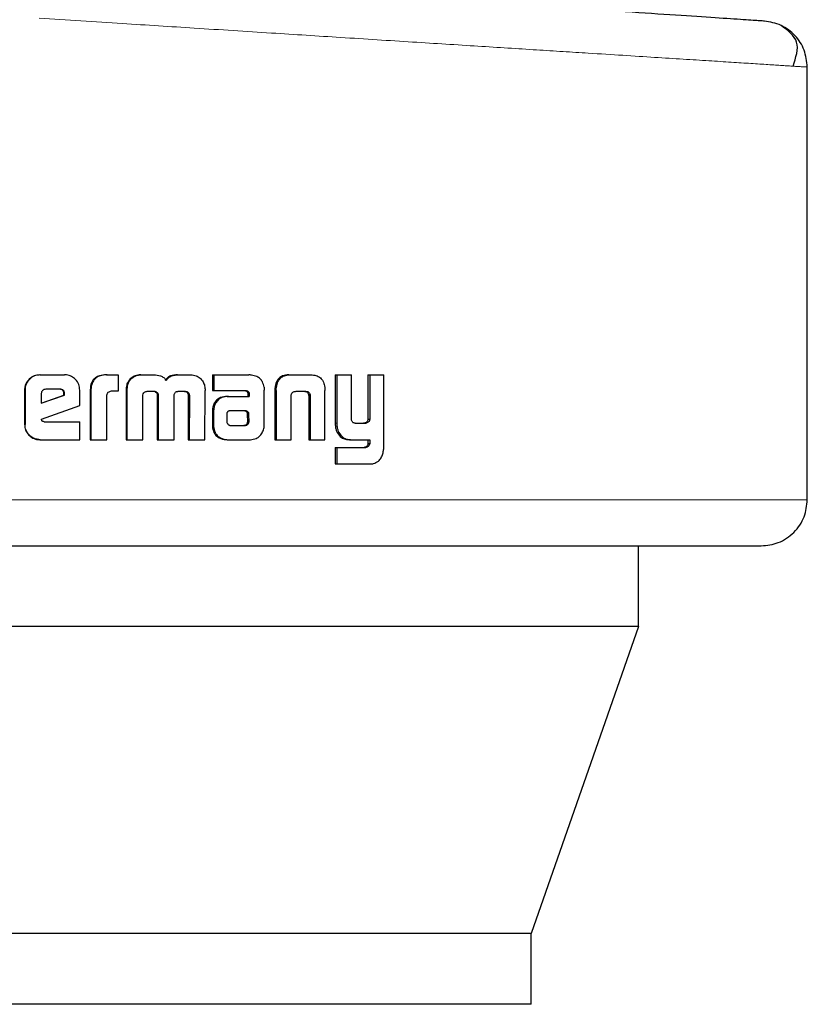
# Model space of a CAD drawing. Header units: millimetres. Extents: x 27 to 265, y 60 to 148.
# Tile 13 of 78: x 75.02 to 75.91, y 60.471 to 61.584. Entities that reach past the tile are written whole.
import ezdxf

# ---------------------------------------------------------------- set-up
doc = ezdxf.new("R2010")
doc.units = ezdxf.units.MM
doc.linetypes.add('PHANTOM', pattern=[12.7, 6.35, -1.27, 1.27, -1.27, 1.27, -1.27])

msp = doc.modelspace()

# ---------------------------------------------------------------- linework, layer by layer
at = {"color": 7, "linetype": 'Continuous', "lineweight": 25}
for p, q in [((75.9102, 61.0415), (75.9102, 61.5307)), ((75.0425, 61.1827), (75.0431, 61.1827)), ((75.0431, 61.1827), (75.0706, 61.1827)), ((75.1179, 61.1827), (75.1187, 61.1827)), ((75.1187, 61.1827), (75.1311, 61.1827)), ((75.1311, 61.1827), (75.1311, 61.1641)), ((75.1567, 61.1827), (75.1577, 61.1827)), ((75.1577, 61.1827), (75.1715, 61.1827)), ((75.1983, 61.1827), (75.1995, 61.1827)), ((75.1995, 61.1827), (75.2131, 61.1827)), ((75.2379, 61.1827), (75.2379, 61.1651)), ((75.2379, 61.1827), (75.2392, 61.1827)), ((75.2392, 61.1827), (75.2392, 61.1651)), ((75.2392, 61.1827), (75.279, 61.1827)), ((75.3242, 61.1827), (75.3259, 61.1827)), ((75.3259, 61.1827), (75.3493, 61.1827)), ((75.3765, 61.1827), (75.3765, 61.128)), ((75.3765, 61.1827), (75.3784, 61.1827)), ((75.3784, 61.1827), (75.3784, 61.128)), ((75.3784, 61.1827), (75.3948, 61.1827)), ((75.3948, 61.1339), (75.3948, 61.1827)), ((75.4136, 61.1827), (75.4136, 61.1327)), ((75.4136, 61.1827), (75.4156, 61.1827)), ((75.4156, 61.1827), (75.4156, 61.1327)), ((75.4156, 61.1827), (75.4315, 61.1827)), ((75.4315, 61.102), (75.4315, 61.1827)), ((75.0655, 61.1664), (75.0494, 61.1664)), ((75.1434, 61.175), (75.1424, 61.175)), ((75.3085, 61.1686), (75.3101, 61.1686)), ((75.3647, 61.1686), (75.365, 61.1652)), ((75.0254, 61.1654), (75.0254, 61.1267)), ((75.0254, 61.1654), (75.0259, 61.1654)), ((75.0259, 61.1654), (75.0259, 61.1267)), ((75.0443, 61.1615), (75.0443, 61.1506)), ((75.0443, 61.1506), (75.0705, 61.1596)), ((75.0443, 61.1508), (75.0698, 61.1596)), ((75.0705, 61.1613), (75.0698, 61.1613)), ((75.0698, 61.1596), (75.0698, 61.1613)), ((75.0705, 61.1596), (75.0698, 61.1596)), ((75.0705, 61.1596), (75.0705, 61.1613)), ((75.0877, 61.1479), (75.0877, 61.1654)), ((75.0994, 61.1639), (75.0994, 61.1094)), ((75.0994, 61.1639), (75.1002, 61.1639)), ((75.1002, 61.1639), (75.1002, 61.1094)), ((75.1185, 61.1094), (75.1185, 61.1602)), ((75.1311, 61.1641), (75.1231, 61.1641)), ((75.1401, 61.1651), (75.1401, 61.1094)), ((75.1401, 61.1651), (75.141, 61.1651)), ((75.141, 61.1651), (75.141, 61.1094)), ((75.1591, 61.1094), (75.1589, 61.1586)), ((75.164, 61.1641), (75.1727, 61.1641)), ((75.1754, 61.1594), (75.1754, 61.1094)), ((75.1754, 61.1594), (75.1765, 61.1594)), ((75.1765, 61.1594), (75.1765, 61.1094)), ((75.1944, 61.1094), (75.1944, 61.1594)), ((75.199, 61.1641), (75.2068, 61.1641)), ((75.2092, 61.1628), (75.2104, 61.1628)), ((75.2105, 61.1586), (75.2104, 61.1094)), ((75.2105, 61.1586), (75.2117, 61.1586)), ((75.2117, 61.1586), (75.2116, 61.1094)), ((75.2293, 61.1094), (75.2295, 61.1651)), ((75.2379, 61.1651), (75.2392, 61.1651)), ((75.2392, 61.1651), (75.2754, 61.1651)), ((75.2545, 61.1583), (75.2559, 61.1583)), ((75.2559, 61.1583), (75.2792, 61.1583)), ((75.2776, 61.1623), (75.2776, 61.1613)), ((75.2776, 61.1623), (75.2791, 61.1623)), ((75.2776, 61.1613), (75.2791, 61.1613)), ((75.2777, 61.1602), (75.2777, 61.1583)), ((75.2777, 61.1602), (75.2792, 61.1602)), ((75.2791, 61.1623), (75.2791, 61.1613)), ((75.2792, 61.1602), (75.2792, 61.1583)), ((75.2963, 61.1267), (75.2964, 61.1655)), ((75.3083, 61.1652), (75.3083, 61.1094)), ((75.3099, 61.1652), (75.3099, 61.1094)), ((75.3269, 61.1094), (75.3269, 61.1601)), ((75.3323, 61.1641), (75.3428, 61.1641)), ((75.3464, 61.1601), (75.3482, 61.1601)), ((75.3466, 61.159), (75.3466, 61.1094)), ((75.3483, 61.159), (75.3483, 61.1094)), ((75.365, 61.1094), (75.365, 61.1652)), ((75.0445, 61.1326), (75.0877, 61.1479)), ((75.2377, 61.1409), (75.2377, 61.126)), ((75.239, 61.1409), (75.239, 61.126)), ((75.254, 61.1384), (75.254, 61.1373)), ((75.254, 61.1373), (75.254, 61.1297)), ((75.2574, 61.142), (75.2567, 61.1419)), ((75.2584, 61.142), (75.2574, 61.142)), ((75.2744, 61.1421), (75.2584, 61.142)), ((75.2776, 61.1298), (75.2774, 61.1379)), ((75.2789, 61.1379), (75.2774, 61.1379)), ((75.2791, 61.1298), (75.2789, 61.1379)), ((75.0254, 61.1267), (75.0259, 61.1267)), ((75.0477, 61.1298), (75.0877, 61.1298)), ((75.0877, 61.1094), (75.0877, 61.1298)), ((75.2377, 61.126), (75.239, 61.126)), ((75.2379, 61.1227), (75.2392, 61.1227)), ((75.2584, 61.1255), (75.2731, 61.1256)), ((75.2585, 61.1255), (75.2746, 61.1256)), ((75.2746, 61.1256), (75.2731, 61.1256)), ((75.278, 61.127), (75.2766, 61.127)), ((75.2791, 61.1298), (75.2776, 61.1298)), ((75.3992, 61.128), (75.4107, 61.128)), ((75.4096, 61.1282), (75.4117, 61.1282)), ((75.4136, 61.1327), (75.4156, 61.1327)), ((75.3788, 61.1177), (75.3807, 61.1177)), ((75.0431, 61.1094), (75.0425, 61.1094)), ((75.0431, 61.1094), (75.0877, 61.1094)), ((75.0994, 61.1094), (75.1002, 61.1094)), ((75.1002, 61.1094), (75.1185, 61.1094)), ((75.1401, 61.1094), (75.141, 61.1094)), ((75.141, 61.1094), (75.1591, 61.1094)), ((75.1754, 61.1094), (75.1765, 61.1094)), ((75.1765, 61.1094), (75.1944, 61.1094)), ((75.2104, 61.1094), (75.2116, 61.1094)), ((75.2116, 61.1094), (75.2293, 61.1094)), ((75.2554, 61.1094), (75.2568, 61.1094)), ((75.2568, 61.1094), (75.2807, 61.1094)), ((75.3083, 61.1094), (75.3099, 61.1094)), ((75.3099, 61.1094), (75.3269, 61.1094)), ((75.3466, 61.1094), (75.3483, 61.1094)), ((75.3483, 61.1094), (75.365, 61.1094)), ((75.3765, 61.1007), (75.3765, 61.0821)), ((75.3765, 61.1007), (75.3784, 61.1007)), ((75.3784, 61.1007), (75.3784, 61.0821)), ((75.3784, 61.1007), (75.4111, 61.1007)), ((75.3928, 61.1094), (75.3947, 61.1094)), ((75.3947, 61.1094), (75.4156, 61.1094)), ((75.4136, 61.1094), (75.4136, 61.1051)), ((75.4136, 61.1051), (75.4156, 61.1051)), ((75.4156, 61.1094), (75.4156, 61.1051)), ((75.3765, 61.0821), (75.3784, 61.0821)), ((75.3784, 61.0821), (75.4165, 61.0821)), ((75.7194, 60.8981), (75.7194, 60.9894)), ((75.7194, 60.8981), (74.1833, 60.8981)), ((75.7194, 60.8981), (75.5979, 60.5511)), ((75.5979, 60.5511), (74.3243, 60.5511)), ((75.5979, 60.4711), (75.5979, 60.5511)), ((75.5979, 60.4711), (74.3243, 60.4711))]:
    msp.add_line(p, q, dxfattribs=at)
at = {"color": 8, "linetype": 'PHANTOM', "lineweight": 18}
for p, q in [((75.3099, 61.1652), (75.3083, 61.1652)), ((75.3466, 61.159), (75.3483, 61.159)), ((75.2377, 61.1409), (75.239, 61.1409)), ((75.2753, 61.1416), (75.2768, 61.1416)), ((75.3765, 61.128), (75.3784, 61.128)), ((75.41, 61.1008), (75.412, 61.1008)), ((75.9102, 61.0415), (74.9039, 61.0415))]:
    msp.add_line(p, q, dxfattribs=at)
at = {"color": 7, "linetype": 'Continuous', "lineweight": 25}
for points, knots in [([(75.8617, 61.5826), (75.8604, 61.5827), (75.8577, 61.5829), (75.8366, 61.5843), (75.8032, 61.5865), (75.7568, 61.5896), (75.6983, 61.5936), (75.6286, 61.5982), (75.5486, 61.6036), (75.4594, 61.6096), (75.3624, 61.6161), (75.2589, 61.623), (75.1504, 61.6303), (75.0755, 61.6353), (75.0381, 61.6378)], [0, 0, 0, 0, 0.083265, 0.166495, 0.249769, 0.333064, 0.416337, 0.499665, 0.583022, 0.66636, 0.749751, 0.833168, 0.916563, 1, 1, 1, 1]), ([(75.9102, 61.5307), (75.9095, 61.5372), (75.9081, 61.5503), (75.897, 61.567), (75.8811, 61.5792), (75.8681, 61.5815), (75.8617, 61.5826)], [0, 0, 0, 0, 0.249989, 0.49999, 0.750008, 1, 1, 1, 1]), ([(75.8941, 61.5317), (75.8973, 61.5414), (75.9037, 61.5606), (75.8882, 61.572), (75.8805, 61.5777)], [0, 0, 0, 0, 0.503795, 1, 1, 1, 1]), ([(75.0425, 61.1827), (75.0404, 61.1825), (75.036, 61.1821), (75.0307, 61.1783), (75.0269, 61.1735), (75.0255, 61.1689), (75.0254, 61.1662), (75.0254, 61.1654)], [0, 0, 0, 0, 0.241692, 0.484936, 0.698286, 0.91758, 1, 1, 1, 1]), ([(75.0431, 61.1827), (75.0409, 61.1825), (75.0365, 61.1821), (75.0311, 61.1783), (75.0274, 61.1734), (75.026, 61.1688), (75.0259, 61.1661), (75.0259, 61.1654)], [0, 0, 0, 0, 0.242849, 0.487168, 0.701528, 0.919939, 1, 1, 1, 1]), ([(75.0877, 61.1654), (75.0875, 61.1676), (75.0871, 61.1721), (75.0834, 61.1775), (75.0785, 61.1812), (75.074, 61.1826), (75.0714, 61.1827), (75.0706, 61.1827)], [0, 0, 0, 0, 0.2427873, 0.4870754, 0.7009373, 0.9203913, 1, 1, 1, 1]), ([(75.1179, 61.1827), (75.1152, 61.1826), (75.1109, 61.1823), (75.1055, 61.1797), (75.1022, 61.1762), (75.0998, 61.1708), (75.0996, 61.1666), (75.0994, 61.1639)], [0, 0, 0, 0, 0.2646603, 0.4270371, 0.5904351, 0.738842, 1, 1, 1, 1]), ([(75.1187, 61.1827), (75.116, 61.1826), (75.1117, 61.1823), (75.1063, 61.1797), (75.103, 61.1761), (75.1006, 61.1707), (75.1003, 61.1666), (75.1002, 61.1639)], [0, 0, 0, 0, 0.266753, 0.429116, 0.592597, 0.741003, 1, 1, 1, 1]), ([(75.1567, 61.1827), (75.1545, 61.1826), (75.1506, 61.1822), (75.1456, 61.1793), (75.1435, 61.1765), (75.1424, 61.175)], [0, 0, 0, 0, 0.383984, 0.690352, 1, 1, 1, 1]), ([(75.1434, 61.175), (75.1448, 61.1769), (75.1474, 61.1802), (75.1528, 61.1825), (75.1561, 61.1827), (75.1577, 61.1827)], [0, 0, 0, 0, 0.406397, 0.724525, 1, 1, 1, 1]), ([(75.1715, 61.1827), (75.1741, 61.1826), (75.1781, 61.1824), (75.1828, 61.1798), (75.1847, 61.1777), (75.1855, 61.1764), (75.1856, 61.1762)], [0, 0, 0, 0, 0.48322, 0.725971, 0.970012, 1, 1, 1, 1]), ([(75.1983, 61.1827), (75.1956, 61.1826), (75.1916, 61.1823), (75.1868, 61.1797), (75.1852, 61.1774), (75.1844, 61.1762)], [0, 0, 0, 0, 0.500227, 0.750101, 1, 1, 1, 1]), ([(75.1856, 61.1762), (75.1863, 61.1774), (75.1879, 61.1797), (75.1928, 61.1823), (75.1968, 61.1826), (75.1995, 61.1827)], [0, 0, 0, 0, 0.249545, 0.499461, 1, 1, 1, 1]), ([(75.2131, 61.1827), (75.2153, 61.1826), (75.2191, 61.1822), (75.224, 61.1793), (75.2261, 61.1764), (75.2272, 61.175)], [0, 0, 0, 0, 0.385476, 0.692124, 1, 1, 1, 1]), ([(75.282, 61.1825), (75.2815, 61.1825), (75.2805, 61.1827), (75.2795, 61.1827), (75.279, 61.1827)], [0, 0, 0, 0, 0.4998, 1, 1, 1, 1]), ([(75.2961, 61.1687), (75.2956, 61.1708), (75.2948, 61.1744), (75.2918, 61.1785), (75.2875, 61.1814), (75.2841, 61.182), (75.282, 61.1825)], [0, 0, 0, 0, 0.282978, 0.488418, 0.693638, 1, 1, 1, 1]), ([(75.3242, 61.1827), (75.3217, 61.1826), (75.3178, 61.1823), (75.3131, 61.1793), (75.3101, 61.1753), (75.3089, 61.1715), (75.3086, 61.1691), (75.3085, 61.1686)], [0, 0, 0, 0, 0.328204, 0.515891, 0.703935, 0.942652, 1, 1, 1, 1]), ([(75.3101, 61.1686), (75.3105, 61.1708), (75.3113, 61.1744), (75.3142, 61.1787), (75.3181, 61.1816), (75.3223, 61.1826), (75.325, 61.1827), (75.3259, 61.1827)], [0, 0, 0, 0, 0.259925, 0.447469, 0.635318, 0.880753, 1, 1, 1, 1]), ([(75.3493, 61.1827), (75.3511, 61.1826), (75.3539, 61.1825), (75.3574, 61.1811), (75.3598, 61.1795), (75.3618, 61.1773), (75.3637, 61.1737), (75.3643, 61.1707), (75.3647, 61.1686)], [0, 0, 0, 0, 0.250366, 0.375648, 0.500759, 0.622451, 0.750733, 1, 1, 1, 1]), ([(75.0494, 61.1664), (75.0487, 61.1664), (75.0473, 61.1662), (75.0457, 61.165), (75.0445, 61.1635), (75.0443, 61.1622), (75.0443, 61.1616), (75.0443, 61.1615)], [0, 0, 0, 0, 0.271666, 0.519028, 0.755315, 0.965046, 1, 1, 1, 1]), ([(75.0698, 61.1613), (75.0698, 61.1622), (75.0697, 61.1635), (75.0688, 61.1651), (75.0678, 61.1659), (75.0664, 61.1664), (75.0654, 61.1664), (75.0648, 61.1664)], [0, 0, 0, 0, 0.317618, 0.474572, 0.631964, 0.786532, 1, 1, 1, 1]), ([(75.0705, 61.1613), (75.0705, 61.1621), (75.0704, 61.1633), (75.0697, 61.1648), (75.0687, 61.1657), (75.0673, 61.1664), (75.0662, 61.1664), (75.0655, 61.1664)], [0, 0, 0, 0, 0.2732984, 0.4361286, 0.6007619, 0.7494349, 1, 1, 1, 1]), ([(75.1424, 61.175), (75.1418, 61.1738), (75.1407, 61.1717), (75.1402, 61.1683), (75.1401, 61.1662), (75.1401, 61.1651)], [0, 0, 0, 0, 0.391673, 0.692683, 1, 1, 1, 1]), ([(75.1434, 61.175), (75.1427, 61.1738), (75.1417, 61.1717), (75.1411, 61.1683), (75.1411, 61.1662), (75.141, 61.1651)], [0, 0, 0, 0, 0.395671, 0.694697, 1, 1, 1, 1]), ([(75.2272, 61.175), (75.2279, 61.1735), (75.2289, 61.1711), (75.2294, 61.1677), (75.2294, 61.166), (75.2295, 61.1651)], [0, 0, 0, 0, 0.499115, 0.749474, 1, 1, 1, 1]), ([(75.2961, 61.1687), (75.2962, 61.1684), (75.2963, 61.1678), (75.2963, 61.1667), (75.2963, 61.1659), (75.2964, 61.1655)], [0, 0, 0, 0, 0.3085207, 0.6169123, 1, 1, 1, 1]), ([(75.3085, 61.1686), (75.3084, 61.1681), (75.3083, 61.1669), (75.3083, 61.1658), (75.3083, 61.1652)], [0, 0, 0, 0, 0.500046, 1, 1, 1, 1]), ([(75.3099, 61.1652), (75.3099, 61.1656), (75.3099, 61.1662), (75.3099, 61.1674), (75.31, 61.1682), (75.3101, 61.1686)], [0, 0, 0, 0, 0.29205, 0.584174, 1, 1, 1, 1]), ([(75.1231, 61.1641), (75.1225, 61.164), (75.1213, 61.1638), (75.1198, 61.163), (75.1189, 61.162), (75.1185, 61.161), (75.1185, 61.1604), (75.1185, 61.1602)], [0, 0, 0, 0, 0.2788357, 0.5615499, 0.7349472, 0.9088905, 1, 1, 1, 1]), ([(75.1589, 61.1586), (75.1589, 61.1587), (75.1589, 61.1589), (75.159, 61.1593), (75.159, 61.1596), (75.159, 61.1598)], [0, 0, 0, 0, 0.260047, 0.51934, 1, 1, 1, 1]), ([(75.159, 61.1598), (75.1593, 61.1607), (75.1597, 61.162), (75.161, 61.1634), (75.1624, 61.164), (75.1634, 61.1641), (75.164, 61.1641)], [0, 0, 0, 0, 0.369253, 0.567647, 0.766375, 1, 1, 1, 1]), ([(75.1716, 61.1641), (75.1723, 61.1639), (75.1734, 61.1636), (75.1746, 61.1625), (75.1752, 61.1612), (75.1754, 61.1602), (75.1754, 61.1595), (75.1754, 61.1594)], [0, 0, 0, 0, 0.326565, 0.527652, 0.729297, 0.942476, 1, 1, 1, 1]), ([(75.1727, 61.1641), (75.1734, 61.1639), (75.1745, 61.1636), (75.1757, 61.1625), (75.1763, 61.1612), (75.1765, 61.1602), (75.1765, 61.1595), (75.1765, 61.1594)], [0, 0, 0, 0, 0.3264251, 0.5274627, 0.7287542, 0.9412446, 1, 1, 1, 1]), ([(75.1944, 61.1594), (75.1945, 61.1601), (75.1946, 61.1613), (75.1954, 61.1626), (75.1963, 61.1634), (75.1969, 61.1636), (75.1971, 61.1638)], [0, 0, 0, 0, 0.369279, 0.615179, 0.860568, 1, 1, 1, 1]), ([(75.1971, 61.1638), (75.1974, 61.1638), (75.1978, 61.1639), (75.1984, 61.1641), (75.1988, 61.1641), (75.199, 61.1641)], [0, 0, 0, 0, 0.340845, 0.668709, 1, 1, 1, 1]), ([(75.2056, 61.1641), (75.2061, 61.1641), (75.207, 61.1641), (75.2083, 61.1637), (75.2089, 61.1631), (75.2092, 61.1628)], [0, 0, 0, 0, 0.380122, 0.699917, 1, 1, 1, 1]), ([(75.2068, 61.1641), (75.2072, 61.1641), (75.2082, 61.1641), (75.2095, 61.1637), (75.2101, 61.1631), (75.2104, 61.1628)], [0, 0, 0, 0, 0.344291, 0.692436, 1, 1, 1, 1]), ([(75.2092, 61.1628), (75.2096, 61.1623), (75.2103, 61.1614), (75.2105, 61.1598), (75.2105, 61.1589), (75.2105, 61.1586)], [0, 0, 0, 0, 0.365266, 0.814799, 1, 1, 1, 1]), ([(75.2104, 61.1628), (75.2108, 61.1623), (75.2115, 61.1614), (75.2117, 61.1598), (75.2117, 61.1589), (75.2117, 61.1586)], [0, 0, 0, 0, 0.364832, 0.811976, 1, 1, 1, 1]), ([(75.2545, 61.1583), (75.252, 61.1581), (75.2478, 61.1578), (75.2427, 61.1547), (75.2397, 61.1508), (75.2379, 61.146), (75.2378, 61.1427), (75.2377, 61.1409)], [0, 0, 0, 0, 0.2864699, 0.4655073, 0.6447646, 0.8141286, 1, 1, 1, 1]), ([(75.2559, 61.1583), (75.2533, 61.1581), (75.2492, 61.1578), (75.2441, 61.1546), (75.241, 61.1508), (75.2393, 61.146), (75.2391, 61.1427), (75.239, 61.1409)], [0, 0, 0, 0, 0.288832, 0.467675, 0.646781, 0.816011, 1, 1, 1, 1]), ([(75.2739, 61.1651), (75.2747, 61.1649), (75.2758, 61.1647), (75.277, 61.1637), (75.2774, 61.163), (75.2775, 61.1625), (75.2776, 61.1623)], [0, 0, 0, 0, 0.479905, 0.712115, 0.875447, 1, 1, 1, 1]), ([(75.2754, 61.1651), (75.2758, 61.165), (75.2767, 61.1648), (75.2778, 61.1643), (75.2785, 61.1636), (75.2789, 61.1629), (75.279, 61.1625), (75.2791, 61.1623)], [0, 0, 0, 0, 0.267583, 0.538078, 0.722236, 0.870282, 1, 1, 1, 1]), ([(75.2776, 61.1613), (75.2776, 61.1611), (75.2777, 61.1609), (75.2777, 61.1605), (75.2777, 61.1603), (75.2777, 61.1602)], [0, 0, 0, 0, 0.356453, 0.67595, 1, 1, 1, 1]), ([(75.2791, 61.1613), (75.2791, 61.1611), (75.2791, 61.1609), (75.2792, 61.1605), (75.2792, 61.1603), (75.2792, 61.1602)], [0, 0, 0, 0, 0.355595, 0.675514, 1, 1, 1, 1]), ([(75.3269, 61.1601), (75.327, 61.1607), (75.3272, 61.1618), (75.3282, 61.163), (75.3295, 61.1638), (75.3309, 61.1641), (75.3319, 61.1641), (75.3323, 61.1641)], [0, 0, 0, 0, 0.238, 0.403676, 0.567945, 0.841702, 1, 1, 1, 1]), ([(75.3411, 61.1641), (75.3419, 61.1641), (75.3432, 61.164), (75.3448, 61.1632), (75.3458, 61.1622), (75.3463, 61.161), (75.3464, 61.1603), (75.3464, 61.1601)], [0, 0, 0, 0, 0.345172, 0.539347, 0.735476, 0.907012, 1, 1, 1, 1]), ([(75.3428, 61.1641), (75.3434, 61.1641), (75.3446, 61.1641), (75.3462, 61.1635), (75.3473, 61.1625), (75.348, 61.1614), (75.3481, 61.1605), (75.3482, 61.1601)], [0, 0, 0, 0, 0.247777, 0.497586, 0.672505, 0.848181, 1, 1, 1, 1]), ([(75.3464, 61.1601), (75.3465, 61.16), (75.3465, 61.1597), (75.3466, 61.1594), (75.3466, 61.1591), (75.3466, 61.159)], [0, 0, 0, 0, 0.356619, 0.675581, 1, 1, 1, 1]), ([(75.3482, 61.1601), (75.3482, 61.16), (75.3483, 61.1597), (75.3483, 61.1594), (75.3483, 61.1591), (75.3483, 61.159)], [0, 0, 0, 0, 0.360019, 0.677349, 1, 1, 1, 1]), ([(75.2567, 61.1419), (75.2563, 61.1418), (75.2557, 61.1417), (75.2549, 61.1411), (75.2543, 61.1402), (75.2541, 61.1392), (75.254, 61.1385), (75.254, 61.1384)], [0, 0, 0, 0, 0.216568, 0.400309, 0.583377, 0.901254, 1, 1, 1, 1]), ([(75.2753, 61.1416), (75.275, 61.1418), (75.2744, 61.142), (75.2736, 61.1421), (75.2732, 61.1421), (75.2729, 61.1421)], [0, 0, 0, 0, 0.436795, 0.7174353, 1, 1, 1, 1]), ([(75.2768, 61.1416), (75.2765, 61.1418), (75.2759, 61.142), (75.2751, 61.1421), (75.2746, 61.1421), (75.2744, 61.1421)], [0, 0, 0, 0, 0.435758, 0.71609, 1, 1, 1, 1]), ([(75.2774, 61.1379), (75.2774, 61.1384), (75.2774, 61.139), (75.2773, 61.1398), (75.277, 61.1405), (75.2762, 61.141), (75.2756, 61.1414), (75.2753, 61.1416)], [0, 0, 0, 0, 0.263675, 0.411914, 0.516364, 0.740672, 1, 1, 1, 1]), ([(75.2789, 61.1379), (75.2789, 61.1384), (75.2789, 61.139), (75.2788, 61.1398), (75.2785, 61.1405), (75.2777, 61.141), (75.2771, 61.1414), (75.2768, 61.1416)], [0, 0, 0, 0, 0.263208, 0.410889, 0.51454, 0.737485, 1, 1, 1, 1]), ([(75.3992, 61.128), (75.3986, 61.1281), (75.3976, 61.1281), (75.3963, 61.1289), (75.3955, 61.1301), (75.3949, 61.1318), (75.3949, 61.1331), (75.3948, 61.1339)], [0, 0, 0, 0, 0.2315807, 0.3870818, 0.5428519, 0.7448829, 1, 1, 1, 1]), ([(75.0254, 61.1267), (75.0256, 61.1245), (75.0261, 61.12), (75.0298, 61.1146), (75.0347, 61.1109), (75.0392, 61.1095), (75.0418, 61.1095), (75.0425, 61.1094)], [0, 0, 0, 0, 0.245136, 0.492076, 0.70312, 0.921826, 1, 1, 1, 1]), ([(75.0431, 61.1094), (75.0409, 61.1097), (75.0364, 61.1101), (75.031, 61.1139), (75.0273, 61.1189), (75.026, 61.1234), (75.0259, 61.126), (75.0259, 61.1267)], [0, 0, 0, 0, 0.24657, 0.494833, 0.706881, 0.924828, 1, 1, 1, 1]), ([(75.0477, 61.1298), (75.0471, 61.1298), (75.0463, 61.1298), (75.0455, 61.1302), (75.0451, 61.1305), (75.0447, 61.1313), (75.0446, 61.1321), (75.0445, 61.1326)], [0, 0, 0, 0, 0.335213, 0.463153, 0.562418, 0.662505, 1, 1, 1, 1]), ([(75.2377, 61.126), (75.2377, 61.1254), (75.2377, 61.1243), (75.2379, 61.1233), (75.2379, 61.1227)], [0, 0, 0, 0, 0.500033, 1, 1, 1, 1]), ([(75.2379, 61.1227), (75.2385, 61.1204), (75.2395, 61.1165), (75.2433, 61.1125), (75.2482, 61.11), (75.2524, 61.1095), (75.2551, 61.1094), (75.2554, 61.1094)], [0, 0, 0, 0, 0.282998, 0.470392, 0.656809, 0.960239, 1, 1, 1, 1]), ([(75.239, 61.126), (75.239, 61.1256), (75.239, 61.125), (75.2391, 61.1239), (75.2392, 61.1231), (75.2392, 61.1227)], [0, 0, 0, 0, 0.304899, 0.609868, 1, 1, 1, 1]), ([(75.2392, 61.1227), (75.2399, 61.1204), (75.2409, 61.1165), (75.2447, 61.1126), (75.2495, 61.11), (75.2538, 61.1095), (75.2565, 61.1094), (75.2568, 61.1094)], [0, 0, 0, 0, 0.2810432, 0.4682609, 0.6547135, 0.958927, 1, 1, 1, 1]), ([(75.254, 61.1297), (75.2541, 61.1294), (75.2541, 61.1286), (75.2546, 61.1278), (75.2549, 61.1274), (75.255, 61.1273)], [0, 0, 0, 0, 0.394488, 0.860651, 1, 1, 1, 1]), ([(75.255, 61.1273), (75.2553, 61.1269), (75.2558, 61.1263), (75.2568, 61.1259), (75.2574, 61.1257), (75.2576, 61.1256)], [0, 0, 0, 0, 0.467723, 0.730788, 1, 1, 1, 1]), ([(75.2576, 61.1256), (75.2577, 61.1256), (75.2579, 61.1256), (75.2582, 61.1255), (75.2584, 61.1255), (75.2585, 61.1255)], [0, 0, 0, 0, 0.362358, 0.680061, 1, 1, 1, 1]), ([(75.2731, 61.1256), (75.2736, 61.1256), (75.2744, 61.1257), (75.2756, 61.1261), (75.2763, 61.1267), (75.2766, 61.127)], [0, 0, 0, 0, 0.338969, 0.681284, 1, 1, 1, 1]), ([(75.2746, 61.1256), (75.275, 61.1256), (75.2759, 61.1257), (75.2771, 61.1261), (75.2777, 61.1267), (75.278, 61.127)], [0, 0, 0, 0, 0.340588, 0.682465, 1, 1, 1, 1]), ([(75.2766, 61.127), (75.2768, 61.1272), (75.2771, 61.1278), (75.2775, 61.1288), (75.2775, 61.1295), (75.2776, 61.1298)], [0, 0, 0, 0, 0.332678, 0.667513, 1, 1, 1, 1]), ([(75.278, 61.127), (75.2782, 61.1272), (75.2786, 61.1278), (75.279, 61.1288), (75.279, 61.1295), (75.2791, 61.1298)], [0, 0, 0, 0, 0.332729, 0.667413, 1, 1, 1, 1]), ([(75.2807, 61.1094), (75.2829, 61.1097), (75.2868, 61.1101), (75.2916, 61.1136), (75.2948, 61.118), (75.2957, 61.1215), (75.2961, 61.1232)], [0, 0, 0, 0, 0.296742, 0.534201, 0.771613, 1, 1, 1, 1]), ([(75.2961, 61.1232), (75.2961, 61.1236), (75.2963, 61.1242), (75.2963, 61.1254), (75.2963, 61.1262), (75.2963, 61.1267)], [0, 0, 0, 0, 0.294851, 0.589852, 1, 1, 1, 1]), ([(75.3765, 61.128), (75.3766, 61.1267), (75.3767, 61.1243), (75.3773, 61.1207), (75.3783, 61.1187), (75.3788, 61.1177)], [0, 0, 0, 0, 0.372653, 0.679158, 1, 1, 1, 1]), ([(75.3784, 61.128), (75.3785, 61.1267), (75.3785, 61.1242), (75.3792, 61.1207), (75.3802, 61.1187), (75.3807, 61.1177)], [0, 0, 0, 0, 0.376242, 0.681001, 1, 1, 1, 1]), ([(75.4096, 61.1282), (75.4095, 61.1281), (75.4093, 61.1281), (75.409, 61.128), (75.4088, 61.128), (75.4087, 61.128)], [0, 0, 0, 0, 0.358265, 0.67955, 1, 1, 1, 1]), ([(75.4136, 61.1327), (75.4135, 61.132), (75.4132, 61.1308), (75.4122, 61.1294), (75.4111, 61.1285), (75.4101, 61.1283), (75.4096, 61.1282)], [0, 0, 0, 0, 0.313446, 0.530266, 0.747801, 1, 1, 1, 1]), ([(75.4117, 61.1282), (75.4115, 61.1281), (75.4113, 61.1281), (75.411, 61.128), (75.4108, 61.128), (75.4107, 61.128)], [0, 0, 0, 0, 0.36113, 0.680966, 1, 1, 1, 1]), ([(75.4156, 61.1327), (75.4155, 61.132), (75.4153, 61.1308), (75.4144, 61.1295), (75.4131, 61.1286), (75.4122, 61.1283), (75.4117, 61.1282)], [0, 0, 0, 0, 0.292448, 0.511423, 0.731118, 1, 1, 1, 1]), ([(75.3788, 61.1177), (75.3803, 61.1156), (75.3827, 61.1119), (75.3881, 61.1096), (75.3912, 61.1095), (75.3928, 61.1094)], [0, 0, 0, 0, 0.429355, 0.716134, 1, 1, 1, 1]), ([(75.3807, 61.1177), (75.3822, 61.1155), (75.3847, 61.1118), (75.3901, 61.1096), (75.3932, 61.1095), (75.3947, 61.1094)], [0, 0, 0, 0, 0.4324645, 0.722711, 1, 1, 1, 1]), ([(75.41, 61.1008), (75.4099, 61.1008), (75.4097, 61.1007), (75.4094, 61.1007), (75.4092, 61.1007), (75.4091, 61.1007)], [0, 0, 0, 0, 0.352379, 0.674587, 1, 1, 1, 1]), ([(75.4136, 61.1051), (75.4134, 61.1044), (75.4131, 61.1032), (75.4121, 61.1018), (75.411, 61.1011), (75.4103, 61.1009), (75.41, 61.1008)], [0, 0, 0, 0, 0.352888, 0.590081, 0.826479, 1, 1, 1, 1]), ([(75.412, 61.1008), (75.4119, 61.1008), (75.4117, 61.1007), (75.4114, 61.1007), (75.4112, 61.1007), (75.4111, 61.1007)], [0, 0, 0, 0, 0.350662, 0.67185, 1, 1, 1, 1]), ([(75.4156, 61.1051), (75.4155, 61.1045), (75.4152, 61.1033), (75.4143, 61.102), (75.4132, 61.1012), (75.4124, 61.1009), (75.412, 61.1008)], [0, 0, 0, 0, 0.316064, 0.554785, 0.7929, 1, 1, 1, 1]), ([(75.4313, 61.0984), (75.4313, 61.0987), (75.4314, 61.0994), (75.4315, 61.1006), (75.4315, 61.1015), (75.4315, 61.102)], [0, 0, 0, 0, 0.275189, 0.550413, 1, 1, 1, 1]), ([(75.4198, 61.0825), (75.4217, 61.0832), (75.4251, 61.0845), (75.4286, 61.0888), (75.4305, 61.0934), (75.431, 61.0967), (75.4313, 61.0984)], [0, 0, 0, 0, 0.316526, 0.546964, 0.77631, 1, 1, 1, 1]), ([(75.4165, 61.0821), (75.4168, 61.0821), (75.4173, 61.0821), (75.4184, 61.0822), (75.4192, 61.0823), (75.4198, 61.0825)], [0, 0, 0, 0, 0.259602, 0.520757, 1, 1, 1, 1]), ([(75.8582, 60.9894), (75.8647, 60.9901), (75.8748, 60.9912), (75.8869, 60.9977), (75.8953, 61.0044), (75.902, 61.0127), (75.9085, 61.0249), (75.9095, 61.0349), (75.9102, 61.0415)], [0, 0, 0, 0, 0.239448, 0.368339, 0.500004, 0.631646, 0.760551, 1, 1, 1, 1]), ([(74.9039, 60.9894), (74.9321, 60.9894), (74.9905, 60.9894), (75.08, 60.9894), (75.175, 60.9894), (75.2747, 60.9894), (75.3776, 60.9894), (75.4712, 60.9894), (75.5539, 60.9894), (75.6253, 60.9894), (75.6908, 60.9894), (75.7484, 60.9894), (75.7959, 60.9894), (75.8311, 60.9894), (75.8539, 60.9894), (75.8568, 60.9894), (75.8582, 60.9894)], [0, 0, 0, 0, 0.056512, 0.116769, 0.180701, 0.251724, 0.328021, 0.409682, 0.474925, 0.543226, 0.614384, 0.688111, 0.764031, 0.841683, 0.920535, 1, 1, 1, 1])]:
    msp.add_open_spline(points, degree=3, knots=knots, dxfattribs=at)
at = {"color": 8, "linetype": 'PHANTOM', "lineweight": 18}
msp.add_open_spline([(75.0417, 61.5859), (75.0733, 61.5839), (75.1326, 61.5801), (75.2204, 61.5745), (75.303, 61.5693), (75.3856, 61.564), (75.4639, 61.559), (75.5379, 61.5543), (75.6042, 61.5501), (75.6723, 61.5458), (75.7391, 61.5416), (75.8005, 61.5377), (75.849, 61.5346), (75.884, 61.5323), (75.9061, 61.5309), (75.9089, 61.5308), (75.9102, 61.5307)], degree=3, knots=[0, 0, 0, 0, 0.0666183, 0.1251408, 0.1898738, 0.250254, 0.3163042, 0.3800065, 0.4413604, 0.5003666, 0.585654, 0.6689451, 0.7502402, 0.8341016, 0.9173536, 1, 1, 1, 1], dxfattribs=at)

doc.saveas('drawing.dxf')
